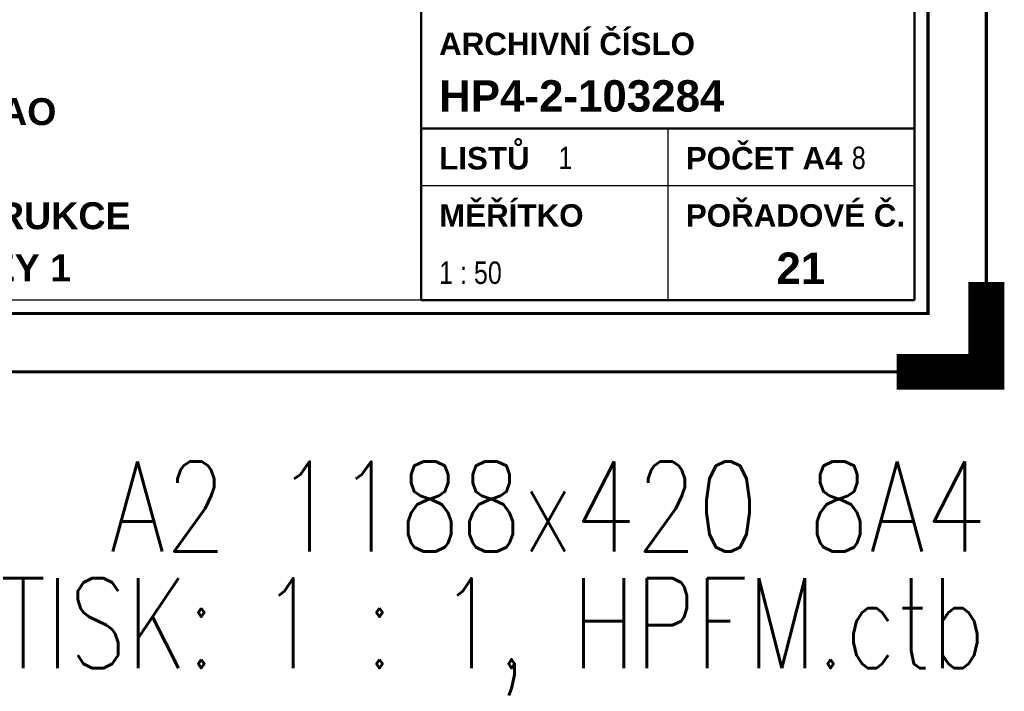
# Paper-space layout 'Layout1' of a CAD drawing. Extents: x -2 to 1380, y -36 to 422.
# Tile 29 of 58: x 1080 to 1190, y -36 to 39. Entities that reach past the tile are written whole.
import ezdxf
from ezdxf.enums import TextEntityAlignment as Align

# ---------------------------------------------------------------- set-up
doc = ezdxf.new("R2010")
doc.units = 0
doc.layers.get('DEFPOINTS').update_dxf_attribs({"color": 132, "linetype": 'CONTINUOUS'})
doc.layers.add('RAMECEK_HP', color=251, linetype='CONTINUOUS')
doc.layers.add('RAZITKO_HP', color=222, linetype='CONTINUOUS')
doc.styles.add('RAZITKO_HP_ARIAL_B', font='arialbd.ttf')
doc.styles.add('RAZITKO_HP_ARIAL_N', font='arial.ttf', dxfattribs={"width": 0.8})
doc.styles.add('ROMANS', font='romans.shx', dxfattribs={"width": 0.8})

# ---------------------------------------------------------------- blocks, each defined once
blk = doc.blocks.new('*U6')
at = {"layer": 'DEFPOINTS'}
blk.add_lwpolyline([(1188, 0), (978, 0), (978, 297), (1188, 297)], close=True, dxfattribs=at)
at = {"layer": 'RAMECEK_HP', "lineweight": 35, "const_width": 0.35}
for points in [[(0, 420), (0, 0), (1188, 0), (1188, 420)], [(6.5, 413.5), (6.5, 6.5), (1181.5, 6.5), (1181.5, 413.5)]]:
    blk.add_lwpolyline(points, close=True, dxfattribs=at)
at = {"layer": 'RAMECEK_HP', "lineweight": 40, "const_width": 4}
blk.add_lwpolyline([(1188, 10), (1188, 0), (1178, 0)], dxfattribs=at)
at = {"layer": 'DEFPOINTS', "style": 'ROMANS', "width": 0.8}
blk.add_text('A2 1188x420 8A4', height=10, dxfattribs=at).set_placement((1188, -20), align=Align.RIGHT)
blk.add_attdef('TISK', text='', height=10, dxfattribs=at).set_placement((1188, -33), align=Align.RIGHT)
blk = doc.blocks.new('A$C145a9df7')
at = {"layer": 'RAZITKO_HP', "lineweight": 50}
for p, q in [((-63, 84.5), (-63, 8)), ((-8, 84.5), (-8, 8)), ((-63, 27.12), (-8, 27.12)), ((-8, 8), (-63, 8))]:
    blk.add_line(p, q, dxfattribs=at)
at = {"layer": 'RAZITKO_HP', "lineweight": 25}
for p, q in [((-35.5, 27.12), (-35.5, 8)), ((-63, 20.75), (-8, 20.75)), ((-63, 8), (-180, 8))]:
    blk.add_line(p, q, dxfattribs=at)
at = {"layer": 'RAZITKO_HP', "lineweight": 35, "style": 'RAZITKO_HP_ARIAL_B'}
for s, p in [('ARCHIVNÍ ČÍSLO', (-61, 35.3)), ('LISTŮ', (-61, 22.55)), ('POČET A4', (-33.5, 22.55)), ('MĚŘÍTKO', (-61, 16.18)), ('POŘADOVÉ Č.', (-33.5, 16.18))]:
    blk.add_text(s, height=2.5, dxfattribs=at).set_placement(p)
at = {"layer": 'RAZITKO_HP', "style": 'RAZITKO_HP_ARIAL_B'}
for s, p in [('HP4-2-103284', (-61, 29)), ('21', (-23.4, 9.8))]:
    blk.add_text(s, height=3.5, dxfattribs=at).set_placement(p)
for s, p in [('SO 02 HALA TAO', (-121, 29)), ('OCELOVÉ KONSTRUKCE', (-121, 17.4)), ('V9 PŘÍČNÉ ŘEZY 1', (-121, 11.6))]:
    blk.add_text(s, height=3, dxfattribs=at).set_placement(p, align=Align.MIDDLE_CENTER)
at = {"layer": 'RAZITKO_HP', "style": 'RAZITKO_HP_ARIAL_N', "width": 0.8}
for s, p in [('1', (-47.7, 22.6)), ('8', (-15, 22.6)), ('1 : 50', (-61, 9.8))]:
    blk.add_text(s, height=2.5, dxfattribs=at).set_placement(p)

psp = doc.layouts.get("Layout1")

# ---------------------------------------------------------------- block references
at = {"layer": 'RAMECEK_HP'}
psp.add_blockref('*U6', (0, 0), dxfattribs=at).add_auto_attribs({'TISK': 'TISK: 1 : 1, HPFM.ctb'})
at = {"layer": 'RAZITKO_HP'}
psp.add_blockref('A$C145a9df7', (1188, 0), dxfattribs=at)

doc.saveas('drawing.dxf')
